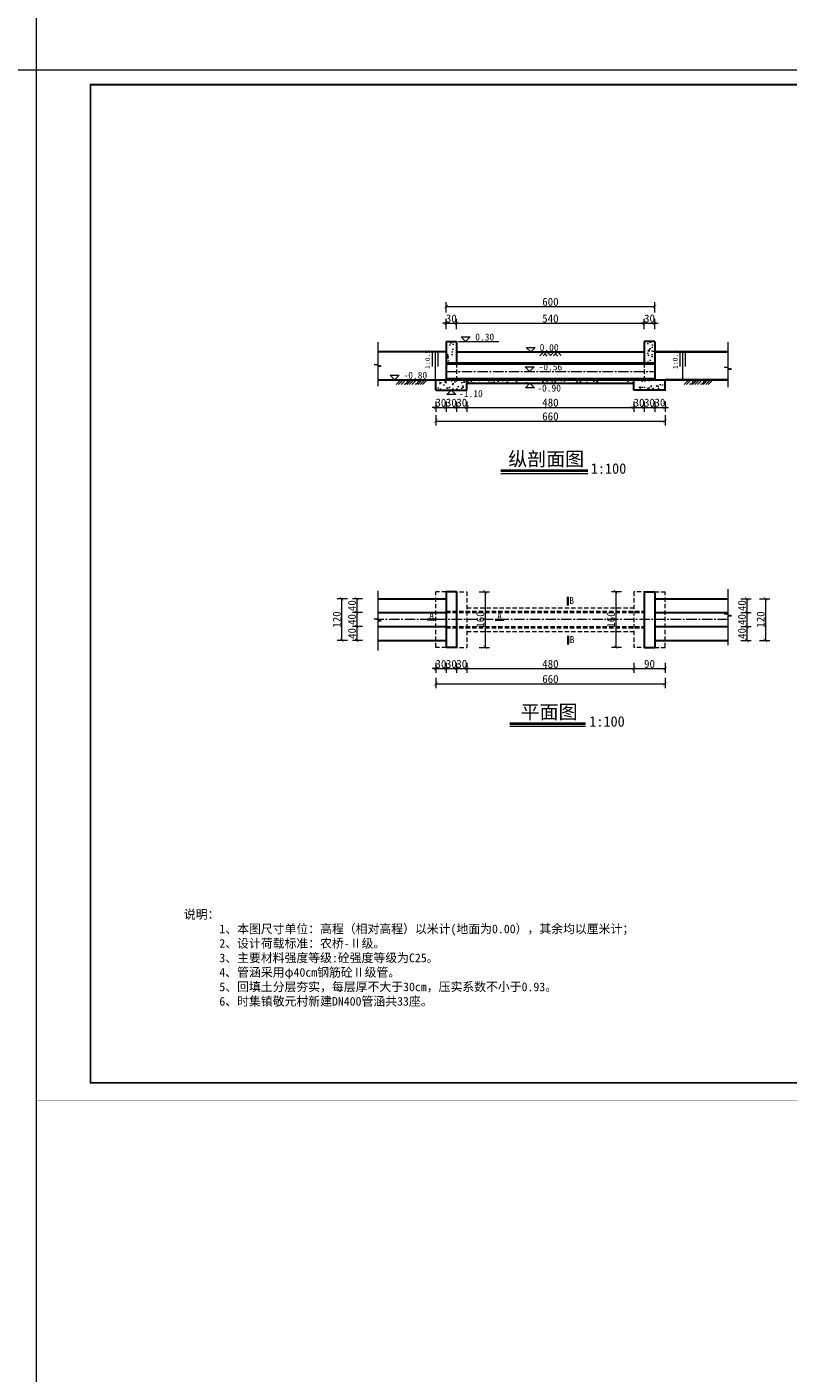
# Model space of a CAD drawing. Extents: x 36231 to 595326, y 3059 to 3871788.
# Tile 17 of 143: x 584160 to 584379, y 3863513 to 3863901. Entities that reach past the tile are written whole.
import ezdxf

# ---------------------------------------------------------------- set-up
doc = ezdxf.new("R2010")
doc.units = 0
doc.header["$PDMODE"] = 32
doc.header["$PDSIZE"] = 0.2
doc.linetypes.add('CENTER2', pattern=[1.125, 0.75, -0.125, 0.125, -0.125])
doc.linetypes.add('HIDDEN', pattern=[0.375, 0.25, -0.125])
doc.layers.get('0').update_dxf_attribs({"linetype": 'CONTINUOUS'})
doc.layers.get('Defpoints').update_dxf_attribs({"linetype": 'CONTINUOUS'})
for name, color, linetype, lineweight in [('0.09标注线', 3, 'CONTINUOUS', 9), ('0.13填充', 8, 'CONTINUOUS', 9), ('0.13文字', 3, 'CONTINUOUS', 13), ('0.30粗蓝', 4, 'CONTINUOUS', 30), ('图框１', 5, 'CONTINUOUS', 60), ('文字', 7, 'CONTINUOUS', 15), ('文字层', 7, 'CONTINUOUS', 15), ('粗线', 7, 'CONTINUOUS', 35), ('细实线', 3, 'CONTINUOUS', 20), ('细线', 7, 'CONTINUOUS', 15), ('细线-尺寸线和尺寸界限、剖面线、示坡线、重合剖面的轮廓线、钢筋图的构件轮廓线、表格中分隔线、引出线', 7, 'CONTINUOUS', 0), ('虚线', 251, 'HIDDEN', 15)]:
    doc.layers.add(name, color=color, linetype=linetype, lineweight=lineweight)
doc.styles.add('-仿宋_GB2312', font='仿宋_GB2312_0.ttf')
doc.styles.get("Standard").update_dxf_attribs({"font": 'rs.shx', "bigfont": 'hztxt.shx'})
doc.dimstyles.get("Standard").update_dxf_attribs({"dimtxt": 0.18, "dimasz": 0.18, "dimexe": 0.18, "dimexo": 0.0625, "dimgap": 0.09, "dimtad": 0, "dimtih": 1, "dimtoh": 1, "dimdec": 0, "dimlfac": 2, "dimzin": 0, "dimdsep": 46, "dimtxsty": 'Standard', "dimcen": 0.09, "dimadec": 0, "dimazin": 0, "dimtfac": 1, "dimtdec": 0, "dimtofl": 0, "dimtmove": 0, "dimatfit": 3, "dimfxl": 1, "dimtolj": 1, "dimtzin": 0, "dimarcsym": 0})
doc.dimstyles.new('副本 (5) (2) STANDARD', dxfattribs={"dimtxt": 2.3, "dimasz": 1, "dimexe": 1.25, "dimexo": 1.5, "dimgap": 0.2, "dimtad": 1, "dimdec": 0, "dimlfac": 10, "dimzin": 0, "dimdsep": 46, "dimtxsty": '-仿宋_GB2312', "dimblk": 'ARCHTICK', "dimcen": 0.09, "dimadec": 0, "dimazin": 0, "dimtfac": 1, "dimtdec": 0, "dimtix": 1, "dimtmove": 2, "dimatfit": 3, "dimfxl": 1.7, "dimfxlon": 1, "dimtolj": 1, "dimtzin": 0, "dimlwd": 9, "dimlwe": 9, "dimarcsym": 0})

# ---------------------------------------------------------------- blocks, each defined once
blk = doc.blocks.new('eesz')
at = {"layer": '图框１', "color": 7, "const_width": 0.467}
blk.add_lwpolyline([(25244.5, -497.6), (25244.5, -1980.6), (27344.5, -1980.6), (27344.5, -497.6)], close=True, dxfattribs=at)
blk.add_lwpolyline([(25244.5, -497.6), (25244.5, -1980.6), (27344.5, -1980.6), (27344.5, -497.6)], close=True, dxfattribs=at)
at = {"layer": '图框１', "color": 5, "const_width": 0.467}
blk.add_lwpolyline([(25244.5, -497.6), (25244.5, -1980.6), (27344.5, -1980.6), (27344.5, -497.6)], close=True, dxfattribs=at)
at = {"layer": '图框１', "color": 7}
blk.add_lwpolyline([(25322.3, -518.3, 3.11, 3.11, 0), (27318.5, -518.3, 2.59, 2.59, 0), (27318.5, -1954.6, 2.59, 2.59, 0), (25322.3, -1954.6, 2.59, 2.59, 0)], format="xyseb", close=True, dxfattribs=at)
blk.add_lwpolyline([(25322.3, -518.3, 3.11, 3.11, 0), (27318.5, -518.3, 2.59, 2.59, 0), (27318.5, -1954.6, 2.59, 2.59, 0), (25322.3, -1954.6, 2.59, 2.59, 0)], format="xyseb", close=True, dxfattribs=at)
at = {"layer": '图框１', "color": 5}
blk.add_lwpolyline([(25322.3, -518.3, 3.11, 3.11, 0), (27318.5, -518.3, 2.59, 2.59, 0), (27318.5, -1954.6, 2.59, 2.59, 0), (25322.3, -1954.6, 2.59, 2.59, 0)], format="xyseb", close=True, dxfattribs=at)
at = {"layer": '细线', "color": 7}
for p, q in [((26850.3, -1715.1), (27318.5, -1715.1)), ((26850.3, -1764.1), (27318.5, -1764.1)), ((26910.2, -1764.1), (26910.2, -1927.4)), ((27008.2, -1764.1), (27008.2, -1927.4)), ((27046.3, -1764.1), (27046.3, -1954.6)), ((27204.2, -1764.1), (27204.2, -1818.5)), ((26850.3, -1791.3), (27046.3, -1791.3)), ((27204.2, -1791.3), (27318.5, -1791.3)), ((26850.3, -1818.5), (27318.5, -1818.5)), ((26850.3, -1845.7), (27046.3, -1845.7)), ((26556.3, -1873), (26850.3, -1873)), ((26654.3, -1864.8), (26654.3, -1954.6)), ((26752.3, -1864.8), (26752.3, -1954.6)), ((26850.3, -1873), (27046.3, -1873)), ((26556.3, -1894.7), (26850.3, -1894.7)), ((26556.3, -1913.8), (26850.3, -1913.8)), ((26850.3, -1900.2), (27318.5, -1900.2)), ((27106.2, -1900.2), (27106.2, -1954.6)), ((27182.4, -1900.2), (27182.4, -1927.4)), ((27242.3, -1900.2), (27242.3, -1927.4)), ((26556.3, -1932.9), (26850.3, -1932.9)), ((26850.3, -1927.4), (27318.5, -1927.4))]:
    blk.add_line(p, q, dxfattribs=at)
at = {"layer": '细线', "color": 7, "const_width": 2.72}
for points in [[(27318.5, -1715.1), (26850.3, -1715.1), (26850.3, -1954.6)], [(26556.3, -1864.8), (26556.3, -1954.6)]]:
    blk.add_lwpolyline(points, dxfattribs=at)
at = {"layer": '文字', "color": 7, "line_spacing_factor": 0.5, "style": '-仿宋_GB2312'}
for s, insert, char_height, width, attachment_point in [('{\\fSimSun|b0|i0|c134|p2;\\T1.2;\\C256;四川万鼎轩建筑设计有限公司}', (27084.4, -1739.6), 21.778, 468.222, 5), ('{\\W0.8;批 准}', (26880.3, -1777.7), 13.611, 59.889, 5), ('{\\W0.8;招 标  设 计}', (27261.3, -1777.7), 13.611, 114.153, 5), ('{\\W0.8;核 定}', (26880.3, -1804.9), 13.611, 59.889, 5), ('{\\W0.8;土 建  部 分}', (27261.7, -1804.9), 13.611, 114.902, 5), ('{\\W0.8;审 查}', (26880.3, -1832.1), 13.611, 59.889, 5), ('{\\W0.8;校 核}', (26880.3, -1859.4), 13.611, 59.889, 5), ('{\\W0.8;设 计}', (26880.3, -1886.6), 13.611, 59.889, 5), ('{\\W0.8;制 图}', (26880.3, -1913.8), 13.611, 59.889, 5), ('{\\W0.8;比 例}', (27076.3, -1913.8), 13.611, 59.889, 5), ('见图', (27144.3, -1913.8), 13.61, 76.222, 5), ('{\\W0.8;日 期}', (27196.2, -1904.4), 13.611, 54.508, 1), ('2019.12', (27280.4, -1913.8), 13.61, 76.222, 5), ('{\\W0.7; 会签单位}', (26605.3, -1943.7), 10.889, 98, 5), ('{\\W0.7;会签者}', (26703.3, -1943.7), 10.889, 98, 5), ('{\\W0.85;设计证书编号：A251033227}', (26948.3, -1941), 13.611, 196, 5), ('{\\W0.8;图 号}', (27060.1, -1931.7), 13.611, 54.508, 1), ('{\\W0.7;日期}', (26801.3, -1943.7), 10.89, 98, 5)]:
    blk.add_mtext(s, dxfattribs=dict(at, insert=insert, char_height=char_height, width=width, attachment_point=attachment_point))
at = {"layer": '文字', "color": 7, "insert": (27125.3, -1791.3), "char_height": 5, "width": 157.889, "attachment_point": 5, "style": '-仿宋_GB2312'}
blk.add_mtext('新沂市2019年度农业水价综合改革计量设施配套\\P和农田水利工程维修养护项目\\P（2019年第二批省级以上水利发展资金和2018年\\P第二批省级以上水利发展资金剩余资金）', dxfattribs=at)
blk = doc.blocks.new('_ARCHTICK')
at = {"color": 0, "linetype": 'ByBlock', "const_width": 0.15}
blk.add_lwpolyline([(-0.5, -0.5), (0.5, 0.5)], dxfattribs=at)
blk = doc.blocks.new('*D1759')
at = {"layer": '0.09标注线', "color": 0, "lineweight": 9}
for p, q in [((584289.95, 3863738.3), (584292.9, 3863738.3)), ((584291.65, 3863738.3), (584291.65, 3863722.3)), ((584289.95, 3863722.3), (584292.9, 3863722.3))]:
    blk.add_line(p, q, dxfattribs=at)
at = {"layer": 'Defpoints', "color": 0, "lineweight": 13}
for p in [(584285.44, 3863738.3), (584285.44, 3863722.3), (584291.65, 3863722.3)]:
    blk.add_point(p, dxfattribs=at)
at = {"layer": '0.09标注线', "color": 0, "lineweight": 9}
for p, rotation in [((584291.65, 3863738.3), 90), ((584291.65, 3863722.3), 270)]:
    blk.add_blockref('_ARCHTICK', p, dxfattribs=dict(at, rotation=rotation))
at = {"layer": '0.09标注线', "color": 0, "lineweight": 13, "insert": (584290.3, 3863730.3), "char_height": 2.3, "attachment_point": 5, "rotation": 90, "style": '-仿宋_GB2312'}
blk.add_mtext('\\A1;160', dxfattribs=at)
blk = doc.blocks.new('*D1760')
at = {"layer": '0.09标注线', "color": 0, "lineweight": 9}
for p, q in [((584256.43, 3863736.3), (584253.48, 3863736.3)), ((584254.73, 3863736.3), (584254.73, 3863732.3)), ((584256.43, 3863732.3), (584253.48, 3863732.3))]:
    blk.add_line(p, q, dxfattribs=at)
at = {"layer": 'Defpoints', "color": 0, "lineweight": 13}
for p in [(584260.8, 3863736.3), (584254.73, 3863732.3), (584260.8, 3863732.3)]:
    blk.add_point(p, dxfattribs=at)
at = {"layer": '0.09标注线', "color": 0, "lineweight": 9}
for p, rotation in [((584254.73, 3863736.3), 90), ((584254.73, 3863732.3), 270)]:
    blk.add_blockref('_ARCHTICK', p, dxfattribs=dict(at, rotation=rotation))
at = {"layer": '0.09标注线', "color": 0, "lineweight": 13, "insert": (584253.38, 3863734.3), "char_height": 2.3, "attachment_point": 5, "rotation": 90, "style": '-仿宋_GB2312'}
blk.add_mtext('\\A1;40', dxfattribs=at)
blk = doc.blocks.new('*D1761')
at = {"layer": '0.09标注线', "color": 0, "lineweight": 9}
for p, q in [((584256.43, 3863732.3), (584253.48, 3863732.3)), ((584254.73, 3863732.3), (584254.73, 3863728.3)), ((584256.43, 3863728.3), (584253.48, 3863728.3))]:
    blk.add_line(p, q, dxfattribs=at)
at = {"layer": 'Defpoints', "color": 0, "lineweight": 13}
for p in [(584260.8, 3863732.3), (584254.73, 3863728.3), (584260.8, 3863728.3)]:
    blk.add_point(p, dxfattribs=at)
at = {"layer": '0.09标注线', "color": 0, "lineweight": 9}
for p, rotation in [((584254.73, 3863732.3), 90), ((584254.73, 3863728.3), 270)]:
    blk.add_blockref('_ARCHTICK', p, dxfattribs=dict(at, rotation=rotation))
at = {"layer": '0.09标注线', "color": 0, "lineweight": 13, "insert": (584253.38, 3863730.3), "char_height": 2.3, "attachment_point": 5, "rotation": 90, "style": '-仿宋_GB2312'}
blk.add_mtext('\\A1;40', dxfattribs=at)
blk = doc.blocks.new('*D1762')
at = {"layer": '0.09标注线', "color": 0, "lineweight": 9}
for p, q in [((584256.43, 3863728.3), (584253.48, 3863728.3)), ((584254.73, 3863728.3), (584254.73, 3863724.3)), ((584256.43, 3863724.3), (584253.48, 3863724.3))]:
    blk.add_line(p, q, dxfattribs=at)
at = {"layer": 'Defpoints', "color": 0, "lineweight": 13}
for p in [(584260.8, 3863728.3), (584254.73, 3863724.3), (584260.8, 3863724.3)]:
    blk.add_point(p, dxfattribs=at)
at = {"layer": '0.09标注线', "color": 0, "lineweight": 9}
for p, rotation in [((584254.73, 3863728.3), 90), ((584254.73, 3863724.3), 270)]:
    blk.add_blockref('_ARCHTICK', p, dxfattribs=dict(at, rotation=rotation))
at = {"layer": '0.09标注线', "color": 0, "lineweight": 13, "insert": (584253.38, 3863726.3), "char_height": 2.3, "attachment_point": 5, "rotation": 90, "style": '-仿宋_GB2312'}
blk.add_mtext('\\A1;40', dxfattribs=at)
blk = doc.blocks.new('*D1763')
at = {"layer": '0.09标注线', "color": 0, "lineweight": 9}
for p, q in [((584252.07, 3863736.3), (584249.12, 3863736.3)), ((584250.37, 3863736.3), (584250.37, 3863724.3)), ((584252.07, 3863724.3), (584249.12, 3863724.3))]:
    blk.add_line(p, q, dxfattribs=at)
at = {"layer": 'Defpoints', "color": 0, "lineweight": 13}
for p in [(584260.8, 3863736.3), (584250.37, 3863724.3), (584260.8, 3863724.3)]:
    blk.add_point(p, dxfattribs=at)
at = {"layer": '0.09标注线', "color": 0, "lineweight": 9}
for p, rotation in [((584250.37, 3863736.3), 90), ((584250.37, 3863724.3), 270)]:
    blk.add_blockref('_ARCHTICK', p, dxfattribs=dict(at, rotation=rotation))
at = {"layer": '0.09标注线', "color": 0, "lineweight": 13, "insert": (584249.02, 3863730.3), "char_height": 2.3, "attachment_point": 5, "rotation": 90, "style": '-仿宋_GB2312'}
blk.add_mtext('\\A1;120', dxfattribs=at)
blk = doc.blocks.new('*D1772')
at = {"layer": '0.09标注线', "color": 0, "lineweight": 9}
for p, q in [((584365.21, 3863736.3), (584368.16, 3863736.3)), ((584366.91, 3863736.3), (584366.91, 3863732.3)), ((584365.21, 3863732.3), (584368.16, 3863732.3))]:
    blk.add_line(p, q, dxfattribs=at)
at = {"layer": 'Defpoints', "color": 0, "lineweight": 13}
for p in [(584361.52, 3863736.3), (584361.52, 3863732.3), (584366.91, 3863732.3)]:
    blk.add_point(p, dxfattribs=at)
at = {"layer": '0.09标注线', "color": 0, "lineweight": 9}
for p, rotation in [((584366.91, 3863736.3), 90), ((584366.91, 3863732.3), 270)]:
    blk.add_blockref('_ARCHTICK', p, dxfattribs=dict(at, rotation=rotation))
at = {"layer": '0.09标注线', "color": 0, "lineweight": 13, "insert": (584365.56, 3863734.3), "char_height": 2.3, "attachment_point": 5, "rotation": 90, "style": '-仿宋_GB2312'}
blk.add_mtext('\\A1;40', dxfattribs=at)
blk = doc.blocks.new('*D1773')
at = {"layer": '0.09标注线', "color": 0, "lineweight": 9}
for p, q in [((584365.21, 3863732.3), (584368.16, 3863732.3)), ((584366.91, 3863732.3), (584366.91, 3863728.3)), ((584365.21, 3863728.3), (584368.16, 3863728.3))]:
    blk.add_line(p, q, dxfattribs=at)
at = {"layer": 'Defpoints', "color": 0, "lineweight": 13}
for p in [(584361.52, 3863732.3), (584361.52, 3863728.3), (584366.91, 3863728.3)]:
    blk.add_point(p, dxfattribs=at)
at = {"layer": '0.09标注线', "color": 0, "lineweight": 9}
for p, rotation in [((584366.91, 3863732.3), 90), ((584366.91, 3863728.3), 270)]:
    blk.add_blockref('_ARCHTICK', p, dxfattribs=dict(at, rotation=rotation))
at = {"layer": '0.09标注线', "color": 0, "lineweight": 13, "insert": (584365.56, 3863730.3), "char_height": 2.3, "attachment_point": 5, "rotation": 90, "style": '-仿宋_GB2312'}
blk.add_mtext('\\A1;40', dxfattribs=at)
blk = doc.blocks.new('*D1774')
at = {"layer": '0.09标注线', "color": 0, "lineweight": 9}
for p, q in [((584365.21, 3863728.3), (584368.16, 3863728.3)), ((584366.91, 3863728.3), (584366.91, 3863724.3)), ((584365.21, 3863724.3), (584368.16, 3863724.3))]:
    blk.add_line(p, q, dxfattribs=at)
at = {"layer": 'Defpoints', "color": 0, "lineweight": 13}
for p in [(584361.52, 3863728.3), (584361.52, 3863724.3), (584366.91, 3863724.3)]:
    blk.add_point(p, dxfattribs=at)
at = {"layer": '0.09标注线', "color": 0, "lineweight": 9}
for p, rotation in [((584366.91, 3863728.3), 90), ((584366.91, 3863724.3), 270)]:
    blk.add_blockref('_ARCHTICK', p, dxfattribs=dict(at, rotation=rotation))
at = {"layer": '0.09标注线', "color": 0, "lineweight": 13, "insert": (584365.56, 3863726.3), "char_height": 2.3, "attachment_point": 5, "rotation": 90, "style": '-仿宋_GB2312'}
blk.add_mtext('\\A1;40', dxfattribs=at)
blk = doc.blocks.new('*D1775')
at = {"layer": '0.09标注线', "color": 0, "lineweight": 9}
for p, q in [((584370.58, 3863736.3), (584373.53, 3863736.3)), ((584372.28, 3863736.3), (584372.28, 3863724.3)), ((584370.58, 3863724.3), (584373.53, 3863724.3))]:
    blk.add_line(p, q, dxfattribs=at)
at = {"layer": 'Defpoints', "color": 0, "lineweight": 13}
for p in [(584361.52, 3863736.3), (584361.52, 3863724.3), (584372.28, 3863724.3)]:
    blk.add_point(p, dxfattribs=at)
at = {"layer": '0.09标注线', "color": 0, "lineweight": 9}
for p, rotation in [((584372.28, 3863736.3), 90), ((584372.28, 3863724.3), 270)]:
    blk.add_blockref('_ARCHTICK', p, dxfattribs=dict(at, rotation=rotation))
at = {"layer": '0.09标注线', "color": 0, "lineweight": 13, "insert": (584370.93, 3863730.3), "char_height": 2.3, "attachment_point": 5, "rotation": 90, "style": '-仿宋_GB2312'}
blk.add_mtext('\\A1;120', dxfattribs=at)
blk = doc.blocks.new('*D1777')
at = {"layer": '0.09标注线', "color": 0, "lineweight": 9}
for p, q in [((584280.44, 3863813.86), (584280.44, 3863816.81)), ((584283.44, 3863813.86), (584283.44, 3863816.81)), ((584280.44, 3863815.56), (584279.44, 3863815.56)), ((584280.44, 3863815.56), (584283.44, 3863815.56)), ((584283.44, 3863815.56), (584284.44, 3863815.56))]:
    blk.add_line(p, q, dxfattribs=at)
at = {"layer": 'Defpoints', "color": 0, "lineweight": 13}
for p in [(584283.44, 3863815.56), (584280.44, 3863810.31), (584283.44, 3863810.31)]:
    blk.add_point(p, dxfattribs=at)
at = {"layer": '0.09标注线', "color": 0, "lineweight": 9}
blk.add_blockref('_ARCHTICK', (584280.44, 3863815.56), dxfattribs=at)
at = {"layer": '0.09标注线', "color": 0, "lineweight": 9, "rotation": 180}
blk.add_blockref('_ARCHTICK', (584283.44, 3863815.56), dxfattribs=at)
at = {"layer": '0.09标注线', "color": 0, "lineweight": 13, "insert": (584281.94, 3863816.91), "char_height": 2.3, "attachment_point": 5, "style": '-仿宋_GB2312'}
blk.add_mtext('\\A1;30', dxfattribs=at)
blk = doc.blocks.new('*D1779')
at = {"layer": '0.09标注线', "color": 0, "lineweight": 9}
for p, q in [((584337.44, 3863813.86), (584337.44, 3863816.81)), ((584340.44, 3863813.86), (584340.44, 3863816.81)), ((584337.44, 3863815.56), (584336.44, 3863815.56)), ((584337.44, 3863815.56), (584340.44, 3863815.56)), ((584340.44, 3863815.56), (584341.44, 3863815.56))]:
    blk.add_line(p, q, dxfattribs=at)
at = {"layer": 'Defpoints', "color": 0, "lineweight": 13}
for p in [(584340.44, 3863815.56), (584340.44, 3863810.31), (584337.44, 3863807.31)]:
    blk.add_point(p, dxfattribs=at)
at = {"layer": '0.09标注线', "color": 0, "lineweight": 9}
blk.add_blockref('_ARCHTICK', (584337.44, 3863815.56), dxfattribs=at)
at = {"layer": '0.09标注线', "color": 0, "lineweight": 9, "rotation": 180}
blk.add_blockref('_ARCHTICK', (584340.44, 3863815.56), dxfattribs=at)
at = {"layer": '0.09标注线', "color": 0, "lineweight": 13, "insert": (584338.94, 3863816.91), "char_height": 2.3, "attachment_point": 5, "style": '-仿宋_GB2312'}
blk.add_mtext('\\A1;30', dxfattribs=at)
blk = doc.blocks.new('*D1780')
at = {"layer": '0.09标注线', "color": 0, "lineweight": 9}
for p, q in [((584277.44, 3863791.36), (584276.44, 3863791.36)), ((584277.44, 3863793.06), (584277.44, 3863790.11)), ((584277.44, 3863791.36), (584280.44, 3863791.36)), ((584280.44, 3863793.06), (584280.44, 3863790.11)), ((584280.44, 3863791.36), (584281.44, 3863791.36))]:
    blk.add_line(p, q, dxfattribs=at)
at = {"layer": 'Defpoints', "color": 0, "lineweight": 13}
for p in [(584280.44, 3863799.31), (584277.44, 3863796.31), (584280.44, 3863791.36)]:
    blk.add_point(p, dxfattribs=at)
at = {"layer": '0.09标注线', "color": 0, "lineweight": 9}
blk.add_blockref('_ARCHTICK', (584277.44, 3863791.36), dxfattribs=at)
at = {"layer": '0.09标注线', "color": 0, "lineweight": 9, "rotation": 180}
blk.add_blockref('_ARCHTICK', (584280.44, 3863791.36), dxfattribs=at)
at = {"layer": '0.09标注线', "color": 0, "lineweight": 13, "insert": (584278.94, 3863792.71), "char_height": 2.3, "attachment_point": 5, "style": '-仿宋_GB2312'}
blk.add_mtext('\\A1;30', dxfattribs=at)
blk = doc.blocks.new('*D1781')
at = {"layer": '0.09标注线', "color": 0, "lineweight": 9}
for p, q in [((584280.44, 3863791.36), (584279.44, 3863791.36)), ((584280.44, 3863793.06), (584280.44, 3863790.11)), ((584280.44, 3863791.36), (584283.44, 3863791.36)), ((584283.44, 3863793.06), (584283.44, 3863790.11)), ((584283.44, 3863791.36), (584284.44, 3863791.36))]:
    blk.add_line(p, q, dxfattribs=at)
at = {"layer": 'Defpoints', "color": 0, "lineweight": 13}
for p in [(584280.44, 3863799.31), (584283.44, 3863799.31), (584283.44, 3863791.36)]:
    blk.add_point(p, dxfattribs=at)
at = {"layer": '0.09标注线', "color": 0, "lineweight": 9}
blk.add_blockref('_ARCHTICK', (584280.44, 3863791.36), dxfattribs=at)
at = {"layer": '0.09标注线', "color": 0, "lineweight": 9, "rotation": 180}
blk.add_blockref('_ARCHTICK', (584283.44, 3863791.36), dxfattribs=at)
at = {"layer": '0.09标注线', "color": 0, "lineweight": 13, "insert": (584281.94, 3863792.71), "char_height": 2.3, "attachment_point": 5, "style": '-仿宋_GB2312'}
blk.add_mtext('\\A1;30', dxfattribs=at)
blk = doc.blocks.new('*D1782')
at = {"layer": '0.09标注线', "color": 0, "lineweight": 9}
for p, q in [((584283.44, 3863791.36), (584282.44, 3863791.36)), ((584283.44, 3863793.06), (584283.44, 3863790.11)), ((584283.44, 3863791.36), (584286.44, 3863791.36)), ((584286.44, 3863793.06), (584286.44, 3863790.11)), ((584286.44, 3863791.36), (584287.44, 3863791.36))]:
    blk.add_line(p, q, dxfattribs=at)
at = {"layer": 'Defpoints', "color": 0, "lineweight": 13}
for p in [(584283.44, 3863799.31), (584286.44, 3863796.31), (584286.44, 3863791.36)]:
    blk.add_point(p, dxfattribs=at)
at = {"layer": '0.09标注线', "color": 0, "lineweight": 9}
blk.add_blockref('_ARCHTICK', (584283.44, 3863791.36), dxfattribs=at)
at = {"layer": '0.09标注线', "color": 0, "lineweight": 9, "rotation": 180}
blk.add_blockref('_ARCHTICK', (584286.44, 3863791.36), dxfattribs=at)
at = {"layer": '0.09标注线', "color": 0, "lineweight": 13, "insert": (584284.94, 3863792.71), "char_height": 2.3, "attachment_point": 5, "style": '-仿宋_GB2312'}
blk.add_mtext('\\A1;30', dxfattribs=at)
blk = doc.blocks.new('*D1784')
at = {"layer": '0.09标注线', "color": 0, "lineweight": 9}
for p, q in [((584334.44, 3863791.36), (584333.44, 3863791.36)), ((584334.44, 3863793.06), (584334.44, 3863790.11)), ((584334.44, 3863791.36), (584337.44, 3863791.36)), ((584337.44, 3863793.06), (584337.44, 3863790.11)), ((584337.44, 3863791.36), (584338.44, 3863791.36))]:
    blk.add_line(p, q, dxfattribs=at)
at = {"layer": 'Defpoints', "color": 0, "lineweight": 13}
for p in [(584337.44, 3863799.31), (584334.44, 3863796.31), (584337.44, 3863791.36)]:
    blk.add_point(p, dxfattribs=at)
at = {"layer": '0.09标注线', "color": 0, "lineweight": 9}
blk.add_blockref('_ARCHTICK', (584334.44, 3863791.36), dxfattribs=at)
at = {"layer": '0.09标注线', "color": 0, "lineweight": 9, "rotation": 180}
blk.add_blockref('_ARCHTICK', (584337.44, 3863791.36), dxfattribs=at)
at = {"layer": '0.09标注线', "color": 0, "lineweight": 13, "insert": (584335.94, 3863792.71), "char_height": 2.3, "attachment_point": 5, "style": '-仿宋_GB2312'}
blk.add_mtext('\\A1;30', dxfattribs=at)
blk = doc.blocks.new('*D1785')
at = {"layer": '0.09标注线', "color": 0, "lineweight": 9}
for p, q in [((584337.44, 3863791.36), (584336.44, 3863791.36)), ((584337.44, 3863793.06), (584337.44, 3863790.11)), ((584337.44, 3863791.36), (584340.44, 3863791.36)), ((584340.44, 3863793.06), (584340.44, 3863790.11)), ((584340.44, 3863791.36), (584341.44, 3863791.36))]:
    blk.add_line(p, q, dxfattribs=at)
at = {"layer": 'Defpoints', "color": 0, "lineweight": 13}
for p in [(584337.44, 3863799.31), (584340.44, 3863799.31), (584340.44, 3863791.36)]:
    blk.add_point(p, dxfattribs=at)
at = {"layer": '0.09标注线', "color": 0, "lineweight": 9}
blk.add_blockref('_ARCHTICK', (584337.44, 3863791.36), dxfattribs=at)
at = {"layer": '0.09标注线', "color": 0, "lineweight": 9, "rotation": 180}
blk.add_blockref('_ARCHTICK', (584340.44, 3863791.36), dxfattribs=at)
at = {"layer": '0.09标注线', "color": 0, "lineweight": 13, "insert": (584338.94, 3863792.71), "char_height": 2.3, "attachment_point": 5, "style": '-仿宋_GB2312'}
blk.add_mtext('\\A1;30', dxfattribs=at)
blk = doc.blocks.new('*D1786')
at = {"layer": '0.09标注线', "color": 0, "lineweight": 9}
for p, q in [((584340.44, 3863791.36), (584339.44, 3863791.36)), ((584340.44, 3863793.06), (584340.44, 3863790.11)), ((584340.44, 3863791.36), (584343.44, 3863791.36)), ((584343.44, 3863793.06), (584343.44, 3863790.11)), ((584343.44, 3863791.36), (584344.44, 3863791.36))]:
    blk.add_line(p, q, dxfattribs=at)
at = {"layer": 'Defpoints', "color": 0, "lineweight": 13}
for p in [(584340.44, 3863799.31), (584343.44, 3863796.31), (584343.44, 3863791.36)]:
    blk.add_point(p, dxfattribs=at)
at = {"layer": '0.09标注线', "color": 0, "lineweight": 9}
blk.add_blockref('_ARCHTICK', (584340.44, 3863791.36), dxfattribs=at)
at = {"layer": '0.09标注线', "color": 0, "lineweight": 9, "rotation": 180}
blk.add_blockref('_ARCHTICK', (584343.44, 3863791.36), dxfattribs=at)
at = {"layer": '0.09标注线', "color": 0, "lineweight": 13, "insert": (584341.94, 3863792.71), "char_height": 2.3, "attachment_point": 5, "style": '-仿宋_GB2312'}
blk.add_mtext('\\A1;30', dxfattribs=at)
blk = doc.blocks.new('*D1788')
at = {"layer": '0.09标注线', "color": 0, "lineweight": 9}
for p, q in [((584277.44, 3863716.17), (584276.44, 3863716.17)), ((584277.44, 3863717.87), (584277.44, 3863714.92)), ((584277.44, 3863716.17), (584280.44, 3863716.17)), ((584280.44, 3863717.87), (584280.44, 3863714.92)), ((584280.44, 3863716.17), (584281.44, 3863716.17))]:
    blk.add_line(p, q, dxfattribs=at)
at = {"layer": 'Defpoints', "color": 0, "lineweight": 13}
for p in [(584277.44, 3863722.3), (584280.44, 3863722.3), (584280.44, 3863716.17)]:
    blk.add_point(p, dxfattribs=at)
at = {"layer": '0.09标注线', "color": 0, "lineweight": 9}
blk.add_blockref('_ARCHTICK', (584277.44, 3863716.17), dxfattribs=at)
at = {"layer": '0.09标注线', "color": 0, "lineweight": 9, "rotation": 180}
blk.add_blockref('_ARCHTICK', (584280.44, 3863716.17), dxfattribs=at)
at = {"layer": '0.09标注线', "color": 0, "lineweight": 13, "insert": (584278.94, 3863717.52), "char_height": 2.3, "attachment_point": 5, "style": '-仿宋_GB2312'}
blk.add_mtext('\\A1;30', dxfattribs=at)
blk = doc.blocks.new('*D1797')
at = {"layer": '0.09标注线', "color": 0, "lineweight": 9}
for p, q in [((584330.93, 3863738.3), (584327.98, 3863738.3)), ((584329.23, 3863738.3), (584329.23, 3863722.3)), ((584330.93, 3863722.3), (584327.98, 3863722.3))]:
    blk.add_line(p, q, dxfattribs=at)
at = {"layer": 'Defpoints', "color": 0, "lineweight": 13}
for p in [(584335.44, 3863738.3), (584329.23, 3863722.3), (584335.44, 3863722.3)]:
    blk.add_point(p, dxfattribs=at)
at = {"layer": '0.09标注线', "color": 0, "lineweight": 9}
for p, rotation in [((584329.23, 3863738.3), 90), ((584329.23, 3863722.3), 270)]:
    blk.add_blockref('_ARCHTICK', p, dxfattribs=dict(at, rotation=rotation))
at = {"layer": '0.09标注线', "color": 0, "lineweight": 13, "insert": (584327.88, 3863730.3), "char_height": 2.3, "attachment_point": 5, "rotation": 90, "style": '-仿宋_GB2312'}
blk.add_mtext('\\A1;160', dxfattribs=at)
blk = doc.blocks.new('*D1798')
at = {"layer": '0.09标注线', "color": 0, "lineweight": 9}
for p, q in [((584280.44, 3863716.17), (584279.44, 3863716.17)), ((584280.44, 3863717.87), (584280.44, 3863714.92)), ((584280.44, 3863716.17), (584283.44, 3863716.17)), ((584283.44, 3863717.87), (584283.44, 3863714.92)), ((584283.44, 3863716.17), (584284.44, 3863716.17))]:
    blk.add_line(p, q, dxfattribs=at)
at = {"layer": 'Defpoints', "color": 0, "lineweight": 13}
for p in [(584280.44, 3863722.3), (584283.44, 3863722.3), (584283.44, 3863716.17)]:
    blk.add_point(p, dxfattribs=at)
at = {"layer": '0.09标注线', "color": 0, "lineweight": 9}
blk.add_blockref('_ARCHTICK', (584280.44, 3863716.17), dxfattribs=at)
at = {"layer": '0.09标注线', "color": 0, "lineweight": 9, "rotation": 180}
blk.add_blockref('_ARCHTICK', (584283.44, 3863716.17), dxfattribs=at)
at = {"layer": '0.09标注线', "color": 0, "lineweight": 13, "insert": (584281.94, 3863717.52), "char_height": 2.3, "attachment_point": 5, "style": '-仿宋_GB2312'}
blk.add_mtext('\\A1;30', dxfattribs=at)
blk = doc.blocks.new('*D1799')
at = {"layer": '0.09标注线', "color": 0, "lineweight": 9}
for p, q in [((584283.44, 3863716.17), (584282.44, 3863716.17)), ((584283.44, 3863717.87), (584283.44, 3863714.92)), ((584283.44, 3863716.17), (584286.44, 3863716.17)), ((584286.44, 3863717.87), (584286.44, 3863714.92)), ((584286.44, 3863716.17), (584287.44, 3863716.17))]:
    blk.add_line(p, q, dxfattribs=at)
at = {"layer": 'Defpoints', "color": 0, "lineweight": 13}
for p in [(584283.44, 3863722.3), (584286.44, 3863722.3), (584286.44, 3863716.17)]:
    blk.add_point(p, dxfattribs=at)
at = {"layer": '0.09标注线', "color": 0, "lineweight": 9}
blk.add_blockref('_ARCHTICK', (584283.44, 3863716.17), dxfattribs=at)
at = {"layer": '0.09标注线', "color": 0, "lineweight": 9, "rotation": 180}
blk.add_blockref('_ARCHTICK', (584286.44, 3863716.17), dxfattribs=at)
at = {"layer": '0.09标注线', "color": 0, "lineweight": 13, "insert": (584284.94, 3863717.52), "char_height": 2.3, "attachment_point": 5, "style": '-仿宋_GB2312'}
blk.add_mtext('\\A1;30', dxfattribs=at)

msp = doc.modelspace()

# ---------------------------------------------------------------- hatches: boundary and pattern name
at = {"layer": '0.09标注线', "lineweight": 13}
h = msp.add_hatch(dxfattribs=at)
h.set_pattern_fill('AR-CONC', color=256, scale=0.02, style=0)
h.set_pattern_definition([(50, (573638.0127, 3867785.623), (3.6436934, -0.3187817), [0.381, -4.191]), (355, (573638.0127, 3867785.623), (-0.7048565, 3.8211329), [0.3048, -3.3528]), (100.451, (573638.3164, 3867785.5963), (2.93885, 3.5023338), [0.3238, -3.5618]), (46.1842, (573638.0127, 3867786.639), (5.4215808, -0.8408466), [0.5715, -6.2865]), (96.6356, (573638.4645, 3867786.569), (4.7480847, 4.948511), [0.4857, -5.3427]), (351.184, (573638.013, 3867786.639), (4.748092, 4.9485024), [0.4572, -5.0292]), (21, (573638.5207, 3867786.385), (3.0322976, -2.0453104), [0.381, -4.191]), (326, (573638.5207, 3867786.385), (1.2360406, 3.6837593), [0.3048, -3.3528]), (71.4514, (573638.7734, 3867786.2145), (4.2683298, 1.6384572), [0.3238, -3.5618]), (37.5, (573638.0127, 3867785.6229), (0.06177207, 1.69110078), [0, -3.31216, 0, -3.4036, 0, -3.3655]), (7.5, (573638.0127, 3867785.623), (1.33639325, 2.0036115), [0, -1.94056, 0, -3.23596, 0, -1.2827]), (327.5, (573636.8799, 3867785.6229), (2.7118119, -0.11457488), [0, -1.27, 0, -3.9624, 0, -5.2578]), (317.5, (573636.3719, 3867785.623), (2.96258363, 0.5085298), [0, -1.651, 0, -2.63144, 0, -3.7338])])
h.paths.add_polyline_path([(584282.44, 3863810.31), (584280.44, 3863810.31), (584280.44, 3863804.11), (584282.44, 3863804.11)])
h.paths.add_polyline_path([(584285.44, 3863796.31), (584285.44, 3863799.31), (584277.44, 3863799.31), (584277.44, 3863796.31), (584281.87, 3863796.31), (584281.91, 3863796.35), (584281.95, 3863796.31)])
h.paths.add_polyline_path([(584285.44, 3863799.31), (584285.44, 3863798.31), (584335.44, 3863798.31), (584335.44, 3863799.31)])
h.paths.add_polyline_path([(584335.44, 3863799.31), (584335.44, 3863796.31), (584343.44, 3863796.31), (584343.44, 3863799.31)])
h.paths.add_polyline_path([(584338.44, 3863804.11), (584340.44, 3863804.11), (584340.44, 3863810.31), (584338.44, 3863810.31)])
at = {"layer": '0.13填充'}
h = msp.add_hatch(color=7, dxfattribs=at)
edge = h.paths.add_edge_path()
edge.add_ellipse((584269.51, 3863799.45), major_axis=(0, -0.731), ratio=0.964264, start_angle=280.8773, end_angle=439.1227)
edge.add_line((584270.2, 3863799.31), (584268.81, 3863799.31))
h = msp.add_hatch(color=7, dxfattribs=at)
edge = h.paths.add_edge_path()
edge.add_ellipse((584272.61, 3863799.45), major_axis=(0, -0.731), ratio=0.964264, start_angle=280.8773, end_angle=439.1227)
edge.add_line((584273.3, 3863799.31), (584271.91, 3863799.31))
h = msp.add_hatch(color=7, dxfattribs=at)
edge = h.paths.add_edge_path()
edge.add_ellipse((584351.67, 3863799.45), major_axis=(0, -0.731), ratio=0.964264, start_angle=280.8773, end_angle=439.1227)
edge.add_line((584352.36, 3863799.31), (584350.97, 3863799.31))
h = msp.add_hatch(color=7, dxfattribs=at)
edge = h.paths.add_edge_path()
edge.add_ellipse((584354.76, 3863799.45), major_axis=(0, -0.731), ratio=0.964264, start_angle=280.8773, end_angle=439.1227)
edge.add_line((584355.46, 3863799.31), (584354.07, 3863799.31))

# ---------------------------------------------------------------- linework, layer by layer
at = {"color": 0, "lineweight": 30}
for p, q in [((584340.44, 3863804.11), (584280.44, 3863804.11)), ((584260.8, 3863799.31), (584280.44, 3863799.31))]:
    msp.add_line(p, q, dxfattribs=at)
at = {"color": 0, "lineweight": 13}
msp.add_line((584340.44, 3863803.71), (584280.44, 3863803.71), dxfattribs=at)
at = {"layer": '0.09标注线', "color": 7}
msp.add_line((584283.96, 3863810.31), (584295.56, 3863810.31), dxfattribs=at)
at = {"layer": '0.09标注线', "color": 0, "lineweight": 13}
for p, q in [((584276.45, 3863807.34), (584276.45, 3863803.15)), ((584277.26, 3863807.34), (584277.26, 3863799.31)), ((584278.02, 3863807.34), (584278.02, 3863803.15)), ((584347.65, 3863807.31), (584347.65, 3863803.12)), ((584348.46, 3863807.31), (584348.46, 3863799.28)), ((584349.22, 3863807.31), (584349.22, 3863803.12))]:
    msp.add_line(p, q, dxfattribs=at)
at = {"layer": '0.09标注线', "color": 0, "lineweight": 30}
for p, q in [((584260.8, 3863736.3), (584280.44, 3863736.3)), ((584280.44, 3863738.3), (584280.44, 3863722.3)), ((584283.44, 3863738.3), (584280.44, 3863738.3)), ((584283.44, 3863738.3), (584283.44, 3863722.3)), ((584337.44, 3863738.3), (584337.44, 3863722.3)), ((584337.44, 3863738.3), (584340.44, 3863738.3)), ((584340.44, 3863738.3), (584340.44, 3863722.3)), ((584340.44, 3863736.3), (584361.52, 3863736.3)), ((584260.8, 3863732.3), (584280.44, 3863732.3)), ((584340.44, 3863732.3), (584361.52, 3863732.3)), ((584260.8, 3863728.3), (584280.44, 3863728.3)), ((584340.44, 3863728.3), (584361.52, 3863728.3)), ((584260.8, 3863724.3), (584280.44, 3863724.3)), ((584340.44, 3863724.3), (584361.52, 3863724.3)), ((584283.44, 3863722.3), (584280.44, 3863722.3)), ((584337.44, 3863722.3), (584340.44, 3863722.3))]:
    msp.add_line(p, q, dxfattribs=at)
at = {"layer": '0.13填充', "color": 7, "lineweight": 40, "ltscale": 0.005}
for p, q in [((584296.14, 3863773.22), (584321.16, 3863773.22)), ((584298.78, 3863700.43), (584320.53, 3863700.43))]:
    msp.add_line(p, q, dxfattribs=at)
at = {"layer": '0.13填充', "color": 7, "ltscale": 0.005}
for p, q in [((584296.14, 3863772.37), (584321.16, 3863772.37)), ((584298.78, 3863699.59), (584320.53, 3863699.59))]:
    msp.add_line(p, q, dxfattribs=at)
at = {"layer": '0.13文字', "lineweight": 13}
for p, q in [((584162.6, 3862228.91), (584162.6, 3867306.78)), ((590756.67, 3863888.38), (583664.28, 3863888.38))]:
    msp.add_line(p, q, dxfattribs=at)
at = {"layer": '0.30粗蓝', "color": 7, "ltscale": 80}
for p, q in [((584280.44, 3863810.31), (584280.44, 3863799.31)), ((584280.44, 3863810.31), (584282.44, 3863810.31)), ((584282.44, 3863810.31), (584283.44, 3863810.31)), ((584283.44, 3863810.31), (584283.44, 3863804.11)), ((584340.44, 3863810.31), (584337.44, 3863810.31)), ((584337.44, 3863810.31), (584337.44, 3863804.11)), ((584340.44, 3863810.31), (584340.44, 3863799.31)), ((584280.44, 3863807.34), (584260.8, 3863807.34)), ((584280.44, 3863807.34), (584260.8, 3863807.34)), ((584283.44, 3863807.31), (584337.44, 3863807.31)), ((584277.44, 3863799.31), (584343.44, 3863799.31)), ((584277.44, 3863796.31), (584277.44, 3863799.31)), ((584286.44, 3863796.31), (584286.44, 3863799.31)), ((584286.44, 3863798.31), (584334.44, 3863798.31)), ((584334.44, 3863796.31), (584334.44, 3863799.31)), ((584343.44, 3863796.31), (584343.44, 3863799.31)), ((584277.44, 3863796.31), (584286.44, 3863796.31)), ((584343.44, 3863796.31), (584334.44, 3863796.31))]:
    msp.add_line(p, q, dxfattribs=at)
at = {"layer": '0.30粗蓝', "color": 7, "lineweight": 13, "ltscale": 80}
msp.add_line((584280.44, 3863799.71), (584340.44, 3863799.71), dxfattribs=at)
at = {"layer": '粗线', "color": 7}
for p, q in [((584340.44, 3863807.31), (584361.52, 3863807.31)), ((584343.44, 3863799.31), (584361.52, 3863799.31)), ((584315.43, 3863736.82), (584315.43, 3863734.38)), ((584275, 3863730.3), (584277.44, 3863730.3)), ((584294.57, 3863730.18), (584297.01, 3863730.18)), ((584315.58, 3863725.57), (584315.58, 3863723.13))]:
    msp.add_line(p, q, dxfattribs=at)
at = {"layer": '细实线', "color": 6, "linetype": 'CENTER2', "lineweight": 13, "ltscale": 4}
for p, q in [((584280.44, 3863801.71), (584340.44, 3863801.71)), ((584361.52, 3863730.3), (584260.8, 3863730.3))]:
    msp.add_line(p, q, dxfattribs=at)
at = {"layer": '细实线', "color": 7, "ltscale": 5}
for p, q in [((584267.39, 3863799.31), (584266.06, 3863797.97)), ((584268.1, 3863799.31), (584266.76, 3863797.97)), ((584268.81, 3863799.31), (584267.47, 3863797.97)), ((584270.49, 3863799.31), (584269.16, 3863797.97)), ((584271.2, 3863799.31), (584269.86, 3863797.97)), ((584271.91, 3863799.31), (584270.57, 3863797.97)), ((584273.59, 3863799.31), (584272.26, 3863797.97)), ((584274.3, 3863799.31), (584272.96, 3863797.97)), ((584275.01, 3863799.31), (584273.67, 3863797.97)), ((584350.26, 3863799.31), (584348.92, 3863797.97)), ((584350.97, 3863799.31), (584349.63, 3863797.97)), ((584352.65, 3863799.31), (584351.32, 3863797.97)), ((584353.36, 3863799.31), (584352.02, 3863797.97)), ((584354.07, 3863799.31), (584352.73, 3863797.97)), ((584355.75, 3863799.31), (584354.41, 3863797.97)), ((584356.46, 3863799.31), (584355.12, 3863797.97)), ((584357.17, 3863799.31), (584355.83, 3863797.97))]:
    msp.add_line(p, q, dxfattribs=at)
at = {"layer": '细实线', "color": 7, "lineweight": 20, "ltscale": 5, "start_tangent": (-0.999064, 0.043251), "end_tangent": (-0.999506, -0.031436)}
for points in [[(584269.48, 3863798.72), (584269.18, 3863798.6), (584269.1, 3863798.47), (584269.06, 3863798.3), (584268.93, 3863798.14), (584268.73, 3863798.04), (584268.31, 3863797.97)], [(584272.57, 3863798.72), (584272.28, 3863798.6), (584272.2, 3863798.47), (584272.16, 3863798.3), (584272.03, 3863798.14), (584271.83, 3863798.04), (584271.41, 3863797.97)], [(584351.63, 3863798.72), (584351.33, 3863798.6), (584351.26, 3863798.48), (584351.22, 3863798.3), (584351.09, 3863798.14), (584350.89, 3863798.04), (584350.47, 3863797.97)], [(584354.73, 3863798.72), (584354.43, 3863798.6), (584354.36, 3863798.48), (584354.32, 3863798.3), (584354.19, 3863798.14), (584353.99, 3863798.04), (584353.57, 3863797.97)]]:
    msp.add_spline(points, degree=3, dxfattribs=at)
at = {"layer": '细线', "color": 7, "lineweight": 9}
for p, q in [((584260.8, 3863810.1), (584260.8, 3863803.73)), ((584361.52, 3863810.1), (584361.52, 3863802.94)), ((584260.8, 3863805.4), (584260.8, 3863803.73)), ((584259.79, 3863803.73), (584260.8, 3863803.73)), ((584261.8, 3863803.17), (584259.79, 3863803.73)), ((584260.8, 3863803.17), (584260.8, 3863797.49)), ((584260.8, 3863803.17), (584261.8, 3863803.17)), ((584360.52, 3863802.94), (584361.52, 3863802.94)), ((584362.53, 3863802.38), (584360.52, 3863802.94)), ((584361.52, 3863804.61), (584361.52, 3863802.94)), ((584361.52, 3863802.38), (584361.52, 3863797.16)), ((584361.52, 3863802.38), (584362.53, 3863802.38)), ((584361.52, 3863739.08), (584361.52, 3863731.93)), ((584260.8, 3863738.56), (584260.8, 3863730.48)), ((584260.8, 3863732.15), (584260.8, 3863730.48)), ((584360.52, 3863731.93), (584361.52, 3863731.93)), ((584362.53, 3863731.37), (584360.52, 3863731.93)), ((584361.52, 3863733.6), (584361.52, 3863731.93)), ((584361.52, 3863731.37), (584361.52, 3863722.88)), ((584361.52, 3863731.37), (584362.53, 3863731.37)), ((584259.79, 3863730.48), (584260.8, 3863730.48)), ((584261.8, 3863729.92), (584259.79, 3863730.48)), ((584260.8, 3863729.92), (584260.8, 3863721.37)), ((584260.8, 3863729.92), (584261.8, 3863729.92))]:
    msp.add_line(p, q, dxfattribs=at)
at = {"layer": '细线', "color": 7}
for points in [[(584286.06, 3863810.31), (584284.76, 3863811.61), (584287.36, 3863811.61)], [(584304.77, 3863807.31), (584303.47, 3863808.61), (584306.07, 3863808.61)], [(584304.45, 3863801.71), (584303.15, 3863803.01), (584305.75, 3863803.01)], [(584265.61, 3863799.31), (584264.31, 3863800.61), (584266.91, 3863800.61)], [(584304.54, 3863798.31), (584305.84, 3863797.01), (584303.24, 3863797.01)], [(584281.91, 3863796.35), (584283.21, 3863795.05), (584280.61, 3863795.05)]]:
    msp.add_lwpolyline(points, close=True, dxfattribs=at)
at = {"layer": '细线-尺寸线和尺寸界限、剖面线、示坡线、重合剖面的轮廓线、钢筋图的构件轮廓线、表格中分隔线、引出线', "color": 7, "ltscale": 80}
for p, q in [((584307.41, 3863806.16), (584308.56, 3863807.31)), ((584308.31, 3863806.16), (584309.46, 3863807.31)), ((584309.53, 3863806.09), (584308.88, 3863806.73)), ((584310.51, 3863806.26), (584309.46, 3863807.31)), ((584310.51, 3863806.26), (584311.55, 3863807.31)), ((584311.3, 3863806.16), (584312.45, 3863807.31)), ((584312.54, 3863806.1), (584311.89, 3863806.75)), ((584313.51, 3863806.25), (584312.45, 3863807.31))]:
    msp.add_line(p, q, dxfattribs=at)
at = {"layer": '虚线', "color": 7, "lineweight": 15, "ltscale": 5}
for p, q in [((584283.44, 3863804.11), (584283.44, 3863799.31)), ((584337.44, 3863804.11), (584337.44, 3863799.31)), ((584277.44, 3863722.3), (584277.44, 3863738.3)), ((584280.44, 3863738.3), (584277.44, 3863738.3)), ((584282.44, 3863738.3), (584286.44, 3863738.3)), ((584286.44, 3863738.3), (584286.44, 3863722.3)), ((584334.44, 3863738.3), (584334.44, 3863722.3)), ((584338.44, 3863738.3), (584334.44, 3863738.3)), ((584340.44, 3863738.3), (584343.44, 3863738.3)), ((584343.44, 3863722.3), (584343.44, 3863738.3)), ((584280.44, 3863732.7), (584337.44, 3863732.7)), ((584280.44, 3863732.3), (584337.44, 3863732.3)), ((584286.44, 3863733.7), (584334.44, 3863733.7)), ((584280.44, 3863728.3), (584337.44, 3863728.3)), ((584280.44, 3863727.9), (584337.44, 3863727.9)), ((584286.44, 3863726.9), (584334.44, 3863726.9)), ((584280.44, 3863722.3), (584277.44, 3863722.3)), ((584282.44, 3863722.3), (584286.44, 3863722.3)), ((584338.44, 3863722.3), (584334.44, 3863722.3)), ((584340.44, 3863722.3), (584343.44, 3863722.3))]:
    msp.add_line(p, q, dxfattribs=at)

# ---------------------------------------------------------------- block references
at = {"layer": '文字层', "xscale": 0.1999999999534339, "yscale": 0.2000000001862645, "zscale": 0.2}
msp.add_blockref('eesz', (579113.71, 3863987.9), dxfattribs=at)

# ---------------------------------------------------------------- texts
at = {"layer": '0.09标注线', "color": 7, "insert": (584294.27, 3863812.6), "char_height": 2, "width": 18.528, "attachment_point": 3, "style": '-仿宋_GB2312'}
msp.add_mtext('0.30', dxfattribs=at)
at = {"layer": '文字', "color": 7, "attachment_point": 1, "style": '-仿宋_GB2312'}
for s, insert, char_height, width in [('0.00', (584307.35, 3863809.59), 2, 3.9714), ('-0.80', (584268.19, 3863801.59), 2, 3.9714), ('-0.56', (584307.04, 3863803.99), 2, 3.9714), ('-0.90', (584306.67, 3863797.9), 2, 3.9714), ('-1.10', (584284.18, 3863796.31), 2, 3.9714), ('纵剖面图', (584298.32, 3863778.51), 4, 38.0137), ('1:100', (584322.06, 3863775.26), 3, 10.2895), ('B', (584315.86, 3863736.78), 2, 15.4731), ('A', (584275.57, 3863732.43), 2, 15.4731), ('A', (584295.13, 3863732.3), 2, 15.4731), ('B', (584316.01, 3863725.52), 2, 15.4731), ('平面图', (584301.87, 3863705.72), 4, 38.0137), ('1:100', (584321.62, 3863702.48), 3, 10.2895), ('说明：\\P      1、本图尺寸单位：高程（相对高程）以米计(地面为0.00），其余均以厘米计；\\P      2、设计荷载标准：农桥-Ⅱ级。\\P      3、{\\C256;主要材料强度等级}:砼强度等级为C25。\\P      4、管涵采用φ40cm钢筋砼Ⅱ级管。\\P      5、回填土分层夯实，每层厚不大于30cm，压实系数不小于0.93。\\P      6、时集镇敬元村新建DN400管涵共33座。', (584205.01, 3863646.69), 2.5, 208.3817)]:
    msp.add_mtext(s, dxfattribs=dict(at, insert=insert, char_height=char_height, width=width))
at = {"layer": '文字', "color": 7, "char_height": 1.4, "width": 10.8312, "attachment_point": 1, "rotation": 90, "style": '-仿宋_GB2312'}
for insert in [(584274.42, 3863802.43), (584345.62, 3863802.4)]:
    msp.add_mtext('1:0.5', dxfattribs=dict(at, insert=insert))

# ---------------------------------------------------------------- dimensions: what is measured, and where the dimension line sits
at = {"layer": '0.09标注线', "lineweight": 13}
for base, p1, p2, picture, middle in [((584283.44, 3863815.56), (584280.44, 3863810.31), (584283.44, 3863810.31), '*D1777', (584281.94, 3863816.91)), ((584340.44, 3863815.56), (584337.44, 3863807.31), (584340.44, 3863810.31), '*D1779', (584338.94, 3863816.91)), ((584280.44, 3863791.36), (584277.44, 3863796.31), (584280.44, 3863799.31), '*D1780', (584278.94, 3863792.71)), ((584283.44, 3863791.36), (584280.44, 3863799.31), (584283.44, 3863799.31), '*D1781', (584281.94, 3863792.71)), ((584286.44, 3863791.36), (584283.44, 3863799.31), (584286.44, 3863796.31), '*D1782', (584284.94, 3863792.71)), ((584337.44, 3863791.36), (584334.44, 3863796.31), (584337.44, 3863799.31), '*D1784', (584335.94, 3863792.71)), ((584340.44, 3863791.36), (584337.44, 3863799.31), (584340.44, 3863799.31), '*D1785', (584338.94, 3863792.71)), ((584343.44, 3863791.36), (584340.44, 3863799.31), (584343.44, 3863796.31), '*D1786', (584341.94, 3863792.71)), ((584280.44, 3863716.17), (584277.44, 3863722.3), (584280.44, 3863722.3), '*D1788', (584278.94, 3863717.52)), ((584283.44, 3863716.17), (584280.44, 3863722.3), (584283.44, 3863722.3), '*D1798', (584281.94, 3863717.52)), ((584286.44, 3863716.17), (584283.44, 3863722.3), (584286.44, 3863722.3), '*D1799', (584284.94, 3863717.52))]:
    dim = msp.add_linear_dim(base=base, p1=p1, p2=p2, dimstyle='副本 (5) (2) STANDARD', dxfattribs=at)
    dim.commit()
    dim.dimension.update_dxf_attribs({"geometry": picture, "text_midpoint": middle})
for base, p1, p2 in [((584343.44, 3863787.42), (584277.44, 3863796.31), (584343.44, 3863796.3)), ((584334.44, 3863791.36), (584286.44, 3863796.31), (584334.44, 3863796.31)), ((584343.44, 3863711.82), (584277.44, 3863722.3), (584343.44, 3863722.3)), ((584334.44, 3863716.17), (584286.44, 3863722.3), (584334.44, 3863722.3)), ((584343.44, 3863716.17), (584334.44, 3863722.3), (584343.44, 3863722.3))]:
    msp.add_linear_dim(base=base, p1=p1, p2=p2, dimstyle='副本 (5) (2) STANDARD', dxfattribs=at).render()
for base, p1, p2, picture, middle in [((584250.37, 3863724.3), (584260.8, 3863736.3), (584260.8, 3863724.3), '*D1763', (584249.02, 3863730.3)), ((584254.73, 3863732.3), (584260.8, 3863736.3), (584260.8, 3863732.3), '*D1760', (584253.38, 3863734.3)), ((584291.65, 3863722.3), (584285.44, 3863738.3), (584285.44, 3863722.3), '*D1759', (584290.3, 3863730.3)), ((584329.23, 3863722.3), (584335.44, 3863738.3), (584335.44, 3863722.3), '*D1797', (584327.88, 3863730.3)), ((584366.91, 3863732.3), (584361.52, 3863736.3), (584361.52, 3863732.3), '*D1772', (584365.56, 3863734.3)), ((584372.28, 3863724.3), (584361.52, 3863736.3), (584361.52, 3863724.3), '*D1775', (584370.93, 3863730.3)), ((584254.73, 3863728.3), (584260.8, 3863732.3), (584260.8, 3863728.3), '*D1761', (584253.38, 3863730.3)), ((584366.91, 3863728.3), (584361.52, 3863732.3), (584361.52, 3863728.3), '*D1773', (584365.56, 3863730.3)), ((584254.73, 3863724.3), (584260.8, 3863728.3), (584260.8, 3863724.3), '*D1762', (584253.38, 3863726.3)), ((584366.91, 3863724.3), (584361.52, 3863728.3), (584361.52, 3863724.3), '*D1774', (584365.56, 3863726.3))]:
    dim = msp.add_linear_dim(base=base, p1=p1, p2=p2, angle=90, dimstyle='副本 (5) (2) STANDARD', dxfattribs=at)
    dim.commit()
    dim.dimension.update_dxf_attribs({"geometry": picture, "text_midpoint": middle})
at = {"layer": '0.13文字', "lineweight": 13}
for base, p1, p2 in [((584340.44, 3863820.37), (584280.44, 3863810.31), (584340.44, 3863810.31)), ((584337.44, 3863815.56), (584283.44, 3863810.31), (584337.44, 3863807.31))]:
    msp.add_linear_dim(base=base, p1=p1, p2=p2, dimstyle='Standard', override={"dimtxt": 2.3, "dimasz": 1, "dimexe": 1.25, "dimexo": 1.5, "dimgap": 0.2, "dimtad": 1, "dimtih": 0, "dimtoh": 0, "dimlfac": 10, "dimtxsty": '-仿宋_GB2312', "dimblk": 'ARCHTICK', "dimtix": 1, "dimtofl": 1, "dimtmove": 2, "dimfxl": 1.7, "dimfxlon": 1, "dimlwd": 9, "dimlwe": 9}, dxfattribs=at).render()

doc.saveas('drawing.dxf')
